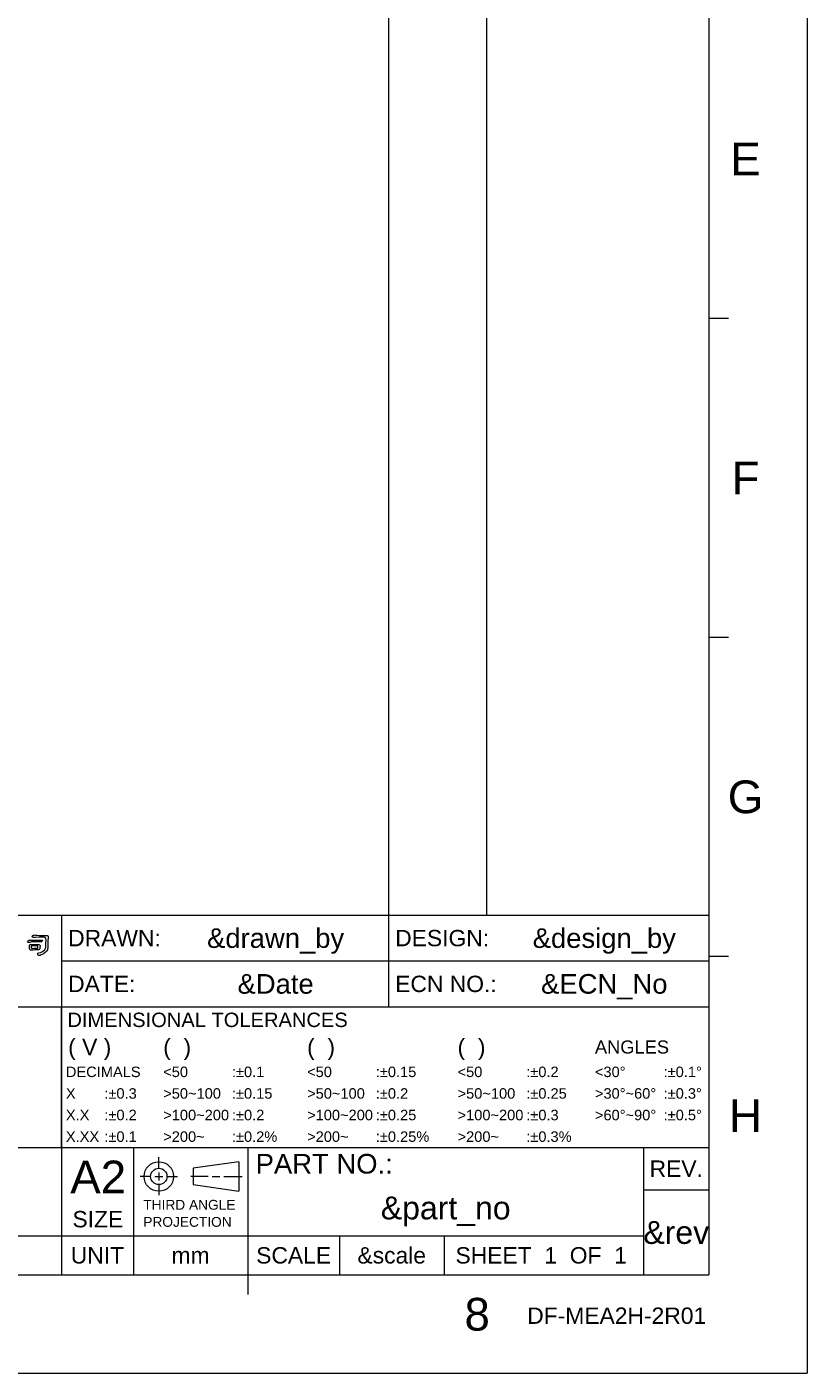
# Model space of a CAD drawing. Extents: x 879 to 1770, y -20 to 610.
# Tile 15 of 16: x 1591 to 1770, y -20 to 288. Entities that reach past the tile are written whole.
import ezdxf
from ezdxf.enums import TextEntityAlignment as Align

# ---------------------------------------------------------------- set-up
doc = ezdxf.new("R2010")
doc.units = 0
doc.header["$LTSCALE"] = 2
doc.header["$MEASUREMENT"] = 0
doc.layers.get('0').update_dxf_attribs({"linetype": 'CONTINUOUS'})
doc.styles.add('TEXTSTYLE_1', font='ARIAL.TTF')

msp = doc.modelspace()

# ---------------------------------------------------------------- linework, layer by layer
at = {"linetype": 'Continuous', "lineweight": 5}
for p, q in [((1769.658, 609.697), (1769.658, -20.303)), ((1673.658, 587.197), (1673.658, 84.697)), ((1696.158, 587.197), (1696.158, 84.697)), ((1747.158, 587.197), (1747.158, 2.197)), ((1747.158, 221.572), (1751.658, 221.572)), ((1747.158, 148.447), (1751.658, 148.447)), ((1462.158, 84.697), (1747.158, 84.697)), ((1598.658, 84.697), (1598.658, 63.697)), ((1673.658, 84.697), (1673.658, 63.697)), ((1598.658, 74.197), (1747.158, 74.197)), ((1747.158, 75.322), (1751.658, 75.322)), ((1462.158, 63.697), (1747.158, 63.697)), ((1598.658, 63.697), (1598.658, 31.447)), ((1598.658, 31.447), (1598.658, 63.697)), ((1462.158, 31.447), (1747.158, 31.447)), ((1598.658, 31.447), (1598.658, 11.197)), ((1615.158, 31.447), (1615.158, 2.197)), ((1641.408, 31.447), (1641.408, 2.197)), ((1732.158, 31.447), (1732.158, 2.197)), ((1620.988, 26.604), (1620.988, 29.243)), ((1639.369, 28.159), (1628.869, 26.659)), ((1639.369, 28.159), (1639.369, 21.409)), ((1619.194, 24.784), (1616.719, 24.784)), ((1620.094, 24.784), (1621.894, 24.784)), ((1620.994, 25.684), (1620.994, 23.884)), ((1622.794, 24.784), (1625.269, 24.784)), ((1632.307, 24.784), (1628.318, 24.784)), ((1628.869, 26.659), (1628.869, 22.909)), ((1633.207, 24.784), (1635.007, 24.784)), ((1635.907, 24.784), (1640.094, 24.784)), ((1620.994, 22.984), (1620.994, 20.509)), ((1628.869, 22.909), (1639.369, 21.409)), ((1732.158, 21.697), (1747.158, 21.697)), ((1462.158, 11.197), (1732.158, 11.197)), ((1598.658, 11.197), (1598.658, 2.197)), ((1662.408, 11.197), (1662.408, 2.197)), ((1686.408, 11.197), (1686.408, 2.197)), ((901.158, 2.197), (1747.158, 2.197)), ((1641.408, 2.197), (1641.408, -2.303)), ((878.658, -20.303), (1769.658, -20.303))]:
    msp.add_line(p, q, dxfattribs=at)
for radius in [3.375, 1.875]:
    msp.add_circle((1620.994, 24.784), radius, dxfattribs=at)
for points, knots in [([(1591.777, 78.999), (1591.618, 79.017), (1591.45, 79.01), (1591.271, 78.981), (1591.271, 78.981), (1591.116, 78.938), (1591.006, 78.862), (1590.937, 78.756), (1590.937, 78.756), (1590.881, 78.653), (1590.883, 78.559), (1590.944, 78.474), (1590.944, 78.474), (1591.008, 78.405), (1591.174, 78.405), (1591.443, 78.474), (1591.443, 78.474), (1591.666, 78.542), (1592.006, 78.587), (1592.463, 78.609), (1592.463, 78.609), (1592.963, 78.626), (1593.362, 78.617), (1593.661, 78.583), (1593.661, 78.583), (1593.832, 78.553), (1593.963, 78.566), (1594.052, 78.622), (1594.052, 78.622), (1594.198, 78.716), (1594.279, 78.803), (1594.295, 78.884), (1594.295, 78.884), (1594.313, 78.952), (1594.225, 78.989), (1594.033, 78.994), (1594.033, 78.994), (1592.571, 78.994), (1591.82, 78.995), (1591.777, 78.999)], [0, 0, 0, 0, 0.1, 0.1, 0.1, 0.1, 0.2, 0.2, 0.2, 0.2, 0.3, 0.3, 0.3, 0.3, 0.4, 0.4, 0.4, 0.4, 0.5, 0.5, 0.5, 0.5, 0.6, 0.6, 0.6, 0.6, 0.7, 0.7, 0.7, 0.7, 0.8, 0.8, 0.8, 0.8, 0.9, 0.9, 0.9, 0.9, 1, 1, 1, 1]), ([(1593.123, 76.717), (1593.319, 76.688), (1593.473, 76.717), (1593.584, 76.807), (1593.584, 76.807), (1593.678, 76.885), (1593.723, 77.038), (1593.719, 77.269), (1593.719, 77.269), (1593.732, 77.363), (1593.748, 77.448), (1593.77, 77.526), (1593.77, 77.526), (1593.788, 77.692), (1593.746, 77.816), (1593.649, 77.898), (1593.649, 77.898), (1593.52, 77.999), (1592.853, 78.026), (1591.648, 77.974), (1591.648, 77.974), (1591.533, 77.974), (1591.45, 77.95), (1591.399, 77.903), (1591.399, 77.903), (1591.309, 77.827), (1591.291, 77.549), (1591.347, 77.071), (1591.347, 77.071), (1591.343, 77.071), (1591.343, 77.066), (1591.347, 77.058), (1591.347, 77.058), (1591.347, 76.874), (1591.401, 76.746), (1591.508, 76.672), (1591.508, 76.672), (1591.576, 76.63), (1591.715, 76.63), (1591.924, 76.672), (1591.924, 76.672), (1592.069, 76.712), (1592.279, 76.73), (1592.553, 76.73), (1592.553, 76.73), (1592.864, 76.735), (1593.055, 76.73), (1593.123, 76.717)], [0, 0, 0, 0, 0.0833333, 0.0833333, 0.0833333, 0.0833333, 0.1666667, 0.1666667, 0.1666667, 0.1666667, 0.25, 0.25, 0.25, 0.25, 0.3333333, 0.3333333, 0.3333333, 0.3333333, 0.4166667, 0.4166667, 0.4166667, 0.4166667, 0.5, 0.5, 0.5, 0.5, 0.5833333, 0.5833333, 0.5833333, 0.5833333, 0.6666667, 0.6666667, 0.6666667, 0.6666667, 0.75, 0.75, 0.75, 0.75, 0.8333333, 0.8333333, 0.8333333, 0.8333333, 0.9166667, 0.9166667, 0.9166667, 0.9166667, 1, 1, 1, 1]), ([(1592.405, 77.66), (1592.909, 77.673), (1593.189, 77.66), (1593.244, 77.622), (1593.244, 77.622), (1593.261, 77.604), (1593.272, 77.54), (1593.277, 77.429), (1593.277, 77.429), (1593.281, 77.284), (1593.27, 77.196), (1593.244, 77.167), (1593.244, 77.167), (1593.214, 77.141), (1593.149, 77.128), (1593.046, 77.128), (1593.046, 77.128), (1592.867, 77.132), (1592.514, 77.122), (1591.988, 77.096), (1591.988, 77.096), (1591.894, 77.091), (1591.832, 77.1), (1591.802, 77.122), (1591.802, 77.122), (1591.785, 77.126), (1591.771, 77.183), (1591.757, 77.295), (1591.757, 77.295), (1591.732, 77.474), (1591.728, 77.573), (1591.744, 77.589), (1591.744, 77.589), (1591.787, 77.627), (1592.008, 77.651), (1592.405, 77.66)], [0, 0, 0, 0, 0.1111111, 0.1111111, 0.1111111, 0.1111111, 0.2222222, 0.2222222, 0.2222222, 0.2222222, 0.3333333, 0.3333333, 0.3333333, 0.3333333, 0.4444444, 0.4444444, 0.4444444, 0.4444444, 0.5555556, 0.5555556, 0.5555556, 0.5555556, 0.6666667, 0.6666667, 0.6666667, 0.6666667, 0.7777778, 0.7777778, 0.7777778, 0.7777778, 0.8888889, 0.8888889, 0.8888889, 0.8888889, 1, 1, 1, 1]), ([(1592.694, 79.57), (1594.069, 79.689), (1594.819, 79.696), (1594.943, 79.589), (1594.943, 79.589), (1595.075, 79.47), (1595.14, 79.301), (1595.135, 79.083), (1595.135, 79.083), (1595.122, 78.579), (1595.108, 78.093), (1595.09, 77.627), (1595.09, 77.627), (1595.077, 77.154), (1594.924, 76.802), (1594.629, 76.571), (1594.629, 76.571), (1594.36, 76.374), (1593.971, 76.201), (1593.463, 76.051), (1593.463, 76.051), (1593.295, 76.013), (1593.206, 75.938), (1593.194, 75.827), (1593.194, 75.827), (1593.181, 75.708), (1593.23, 75.609), (1593.34, 75.532), (1593.34, 75.532), (1593.499, 75.412), (1593.719, 75.428), (1594.001, 75.576), (1594.001, 75.576), (1594.761, 75.914), (1595.243, 76.311), (1595.443, 76.769), (1595.443, 76.769), (1595.512, 76.936), (1595.543, 77.246), (1595.539, 77.699), (1595.539, 77.699), (1595.535, 78.728), (1595.563, 79.346), (1595.622, 79.55), (1595.622, 79.55), (1595.648, 79.653), (1595.651, 79.739), (1595.629, 79.808), (1595.629, 79.808), (1595.603, 79.875), (1595.568, 79.929), (1595.526, 79.967), (1595.526, 79.967), (1595.436, 80.044), (1595.122, 80.072), (1594.584, 80.05), (1594.584, 80.05), (1593.734, 80.034), (1593.12, 80.064), (1592.744, 80.14), (1592.744, 80.14), (1592.497, 80.196), (1592.277, 80.158), (1592.084, 80.025), (1592.084, 80.025), (1591.943, 79.922), (1591.924, 79.808), (1592.027, 79.678), (1592.027, 79.678), (1592.107, 79.572), (1592.331, 79.536), (1592.694, 79.57)], [0, 0, 0, 0, 0.0555556, 0.0555556, 0.0555556, 0.0555556, 0.1111111, 0.1111111, 0.1111111, 0.1111111, 0.1666667, 0.1666667, 0.1666667, 0.1666667, 0.2222222, 0.2222222, 0.2222222, 0.2222222, 0.2777778, 0.2777778, 0.2777778, 0.2777778, 0.3333333, 0.3333333, 0.3333333, 0.3333333, 0.3888889, 0.3888889, 0.3888889, 0.3888889, 0.4444444, 0.4444444, 0.4444444, 0.4444444, 0.5, 0.5, 0.5, 0.5, 0.5555556, 0.5555556, 0.5555556, 0.5555556, 0.6111111, 0.6111111, 0.6111111, 0.6111111, 0.6666667, 0.6666667, 0.6666667, 0.6666667, 0.7222222, 0.7222222, 0.7222222, 0.7222222, 0.7777778, 0.7777778, 0.7777778, 0.7777778, 0.8333333, 0.8333333, 0.8333333, 0.8333333, 0.8888889, 0.8888889, 0.8888889, 0.8888889, 0.9444444, 0.9444444, 0.9444444, 0.9444444, 1, 1, 1, 1])]:
    msp.add_open_spline(points, degree=3, knots=knots, dxfattribs=at)

# ---------------------------------------------------------------- texts
at = {"linetype": 'Continuous', "lineweight": 5, "style": 'TEXTSTYLE_1'}
for s, height, p in [('E', 7.5, (1755.533, 254.338)), ('F', 7.5, (1755.533, 181.213)), ('G', 7.5, (1755.533, 108.088)), ('&drawn_by', 4.5, (1647.783, 77.197)), ('&design_by', 4.5, (1723.158, 77.197)), ('&Date', 4.5, (1647.783, 66.697)), ('&ECN_No', 4.5, (1723.158, 66.697)), ('H', 7.5, (1755.533, 34.963)), ('REV.', 3.75, (1739.658, 24.697)), ('&part_no', 5.25, (1686.783, 14.947)), ('&rev', 5.25, (1739.658, 9.322)), ('UNIT', 3.75, (1606.908, 4.822)), ('mm', 3.75, (1628.283, 4.822)), ('SCALE', 3.75, (1651.908, 4.822)), ('&scale', 3.75, (1674.408, 4.822)), ('SHEET  1  OF  1', 3.75, (1708.677, 4.822)), ('8', 7.5, (1694.002, -10.561))]:
    msp.add_text(s, height=height, dxfattribs=at).set_placement(p, align=Align.CENTER)
for s, height, p in [('DRAWN:', 3.75, (1600.202, 77.572)), ('DESIGN:', 3.75, (1675.202, 77.572)), ('DATE:', 3.75, (1600.202, 67.072)), ('ECN NO.:', 3.75, (1675.202, 67.072)), (' DIMENSIONAL TOLERANCES', 3.3, (1598.752, 59.047)), ('( V )', 3.75, (1600.202, 52.597)), ('(  )', 3.75, (1622.002, 52.597)), ('(  )', 3.75, (1655.002, 52.597)), ('(  )', 3.75, (1689.502, 52.597)), ('ANGLES', 3, (1721.002, 52.972)), ('DECIMALS', 2.4, (1599.68, 47.572)), ('<50', 2.4, (1622.002, 47.572)), (':%%p0.1', 2.4, (1637.752, 47.572)), ('<50', 2.4, (1655.002, 47.572)), (':%%p0.15', 2.4, (1670.752, 47.572)), ('<50', 2.4, (1689.502, 47.572)), (':%%p0.2', 2.4, (1705.252, 47.572)), ('<30%%d', 2.4, (1721.002, 47.572)), (':%%p0.1%%d', 2.4, (1736.752, 47.572)), ('X', 2.4, (1599.68, 42.622)), (':%%p0.3', 2.4, (1608.502, 42.622)), ('>50~100', 2.4, (1622.002, 42.622)), (':%%p0.15', 2.4, (1637.752, 42.622)), ('>50~100', 2.4, (1655.002, 42.622)), (':%%p0.2', 2.4, (1670.752, 42.622)), ('>50~100', 2.4, (1689.502, 42.622)), (':%%p0.25', 2.4, (1705.252, 42.622)), ('>30%%d~60%%d', 2.4, (1721.002, 42.622)), (':%%p0.3%%d', 2.4, (1736.752, 42.622)), (':%%p0.2', 2.4, (1608.502, 37.672)), (':%%p0.2', 2.4, (1637.752, 37.672)), (':%%p0.25', 2.4, (1670.752, 37.672)), (':%%p0.3', 2.4, (1705.252, 37.672)), ('>60%%d~90%%d', 2.4, (1721.002, 37.672)), (':%%p0.5%%d', 2.4, (1736.752, 37.672)), ('X.X', 2.4, (1599.68, 37.672)), ('>100~200', 2.4, (1622.002, 37.672)), ('>100~200', 2.4, (1655.002, 37.672)), ('>100~200', 2.4, (1689.502, 37.672)), ('X.XX', 2.4, (1599.68, 32.722)), (':%%p0.1', 2.4, (1608.502, 32.722)), ('>200~', 2.4, (1622.002, 32.722)), (':%%p0.2%', 2.4, (1637.752, 32.722)), ('>200~', 2.4, (1655.002, 32.722)), (':%%p0.25%', 2.4, (1670.752, 32.722)), ('>200~', 2.4, (1689.502, 32.722)), (':%%p0.3%', 2.4, (1705.252, 32.722)), ('A2', 7.5, (1600.682, 20.919)), ('PART NO.:', 4.5, (1643.208, 25.447)), ('THIRD ANGLE', 2.25, (1617.442, 17.163)), ('SIZE', 3.75, (1601.189, 13.116)), ('PROJECTION', 2.25, (1617.442, 13.241)), ('DF-MEA2H-2R01', 3.75, (1705.48, -9.017))]:
    msp.add_text(s, height=height, dxfattribs=at).set_placement(p)

doc.saveas('drawing.dxf')
